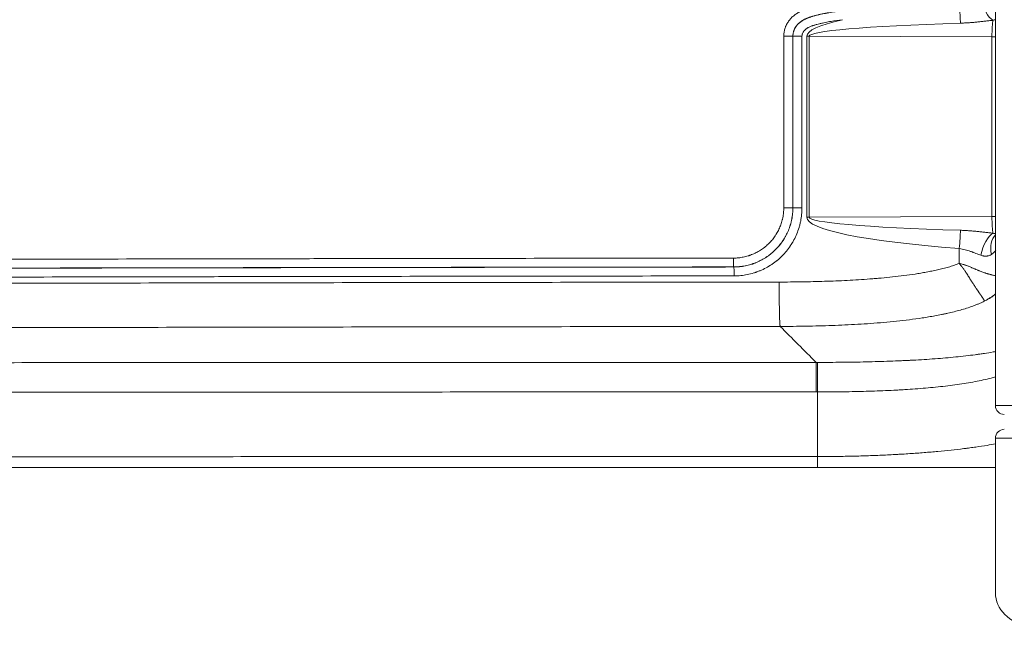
# Model space of a CAD drawing. Header units: millimetres. Extents: x 0 to 594, y 0 to 420.
# Tile 109 of 256: x 234 to 251, y 282 to 293. Entities that reach past the tile are written whole.
import ezdxf

# ---------------------------------------------------------------- set-up
doc = ezdxf.new("R2010")
doc.units = ezdxf.units.MM
doc.layers.add('1', color=7, linetype='Continuous', true_color=0xffffff)
doc.styles.add('Arial', font='txt')
doc.dimstyles.get("Standard").update_dxf_attribs({"dimtxt": 0.18, "dimasz": 0.18, "dimexe": 0.18, "dimexo": 0.0625, "dimgap": 0.09, "dimtad": 0, "dimtih": 1, "dimtoh": 1, "dimdec": 4, "dimzin": 0, "dimdsep": 46, "dimtxsty": 'Standard', "dimcen": 0.09, "dimadec": 0, "dimazin": 0, "dimtfac": 1, "dimtdec": 4, "dimtofl": 0, "dimtmove": 0, "dimatfit": 3, "dimfxl": 0, "dimtolj": 1, "dimtzin": 0, "dimarcsym": 0})

# ---------------------------------------------------------------- blocks, each defined once
blk = doc.blocks.new('_U5')
at = {"layer": '1', "color": 18, "lineweight": 18}
for p, q in [((170.922, 289.963), (170.922, 380.625)), ((338.75, 348.618), (338.75, 380.625)), ((170.922, 378.625), (248.753, 378.625)), ((338.75, 378.625), (260.919, 378.625))]:
    blk.add_line(p, q, dxfattribs=at)
at = {"layer": '1', "color": 18}
for points in [[(170.922, 378.625), (174.422, 379.563), (174.422, 377.687)], [(338.75, 378.625), (335.25, 377.687), (335.25, 379.563)]]:
    blk.add_solid(points, dxfattribs=at)
at = {"layer": '1', "color": 18, "linetype": 'Continuous', "lineweight": 13, "insert": (250.438, 375.989), "char_height": 3.5, "attachment_point": 7, "line_spacing_factor": 1.047437, "style": 'Arial'}
blk.add_mtext('\\fArial|b0|i0;\\W1.0000;3.36', dxfattribs=at)

msp = doc.modelspace()

# ---------------------------------------------------------------- linework, layer by layer
at = {"layer": '1', "color": 155, "linetype": 'Continuous', "lineweight": 18}
for p, q in [((250.499, 286.22), (250.501, 335.239)), ((250.499, 285.67), (250.499, 283.055))]:
    msp.add_line(p, q, dxfattribs=at)
at = {"layer": '1', "color": 155, "linetype": 'Continuous', "lineweight": 13}
for p, q in [((247.077, 292.457), (246.923, 292.457)), ((246.923, 289.562), (246.923, 292.457)), ((247.077, 292.457), (247.077, 289.562)), ((247.077, 292.457), (247.078, 292.457)), ((247.078, 289.561), (247.078, 292.457)), ((247.231, 292.457), (247.078, 292.457)), ((247.231, 292.457), (247.231, 289.561)), ((247.353, 292.457), (247.313, 292.457)), ((247.313, 289.402), (247.313, 292.457)), ((250.44, 292.446), (247.353, 292.457)), ((247.353, 292.457), (247.353, 289.402)), ((250.44, 292.446), (250.499, 292.446)), ((250.44, 289.414), (250.44, 292.446)), ((247.077, 289.562), (246.923, 289.562)), ((247.231, 289.561), (247.078, 289.561)), ((247.353, 289.402), (247.313, 289.402)), ((247.353, 289.402), (250.44, 289.414)), ((250.44, 289.414), (250.499, 289.414)), ((249.888, 288.621), (249.888, 288.872)), ((247.495, 286.451), (247.494, 286.95)), ((247.495, 285.36), (247.495, 286.451)), ((250.499, 286.22), (251.299, 286.22)), ((251.074, 285.67), (250.499, 285.67)), ((247.495, 285.172), (247.495, 285.36))]:
    msp.add_line(p, q, dxfattribs=at)
at = {"layer": '1', "color": 155, "linetype": 'Continuous', "lineweight": 18}
for centre, start, end in [((250.649, 286.22), 179.9979, 270), ((250.649, 285.67), 90, 180)]:
    msp.add_arc(centre, 0.15, start, end, dxfattribs=at)
at = {"layer": '1', "color": 155, "linetype": 'Continuous', "lineweight": 13}
for centre, major_axis, ratio, start_param, end_param in [((250.441, 293.101), (0.093, -0.389), 0.455934, 4.604046, 5.879979), ((249.879, 292.987), (0.031, -0.399), 0.023227, 0.684849, 1.568987), ((254.402, 292.431), (7.089, -0.026), 0.098739, 2.726585, 3.141955), ((254.393, 292.431), (7.041, -0.026), 0.04261, 2.261485, 3.141956), ((250.466, 292.446), (-0.001, -0.3), 0.087166, 3.500965, 4.712677), ((254.402, 289.428), (-7.089, -0.026), 0.098739, 6.282822, 7.163293), ((254.393, 289.428), (-7.041, -0.026), 0.04261, 6.282822, 7.163293), ((250.466, 289.414), (0.001, -0.3), 0.087166, 4.712101, 5.923813), ((249.879, 288.872), (0.031, 0.399), 0.023227, 4.714199, 5.598336), ((250.441, 288.758), (0.093, 0.389), 0.455934, 0.403206, 1.679139), ((250.713, 288.774), (-0.157, 0.368), 0.67148, 0.251379, 1.291598), ((246.078, 288.712), (0, 0.15), 0.023297, 1.570769, 3.106677), ((246.08, 288.411), (0, 0.15), 0.023297, 4.712362, 6.248269), ((251.299, 283.055), (-0.8, 0), 0.75431, 0, 1.285339)]:
    msp.add_ellipse(centre, major_axis=major_axis, ratio=ratio, start_param=start_param, end_param=end_param, dxfattribs=at)
for points, knots in [([(246.923, 292.457), (246.923, 292.462), (246.923, 292.468), (246.924, 292.478), (246.924, 292.484), (246.925, 292.5), (246.928, 292.521), (246.934, 292.552), (246.942, 292.583), (246.948, 292.603), (246.954, 292.618), (246.956, 292.623), (246.959, 292.63), (246.96, 292.633), (246.962, 292.638), (246.968, 292.65), (246.979, 292.671), (246.99, 292.689), (247.001, 292.707), (247.007, 292.715), (247.02, 292.732), (247.027, 292.74), (247.037, 292.752), (247.042, 292.758), (247.048, 292.764), (247.052, 292.768), (247.054, 292.77), (247.063, 292.779), (247.071, 292.787), (247.095, 292.808), (247.111, 292.821), (247.137, 292.839), (247.146, 292.845), (247.16, 292.853), (247.164, 292.856), (247.174, 292.861), (247.178, 292.864), (247.188, 292.869), (247.192, 292.872), (247.202, 292.876), (247.216, 292.884), (247.231, 292.89), (247.26, 292.903), (247.279, 292.911), (247.319, 292.925), (247.339, 292.931), (247.369, 292.941), (247.379, 292.944), (247.4, 292.949), (247.42, 292.955), (247.441, 292.96), (247.461, 292.965), (247.472, 292.967), (247.503, 292.974), (247.523, 292.979), (247.565, 292.987), (247.586, 292.991), (247.627, 292.999), (247.669, 293.006), (247.711, 293.013), (247.753, 293.019), (247.774, 293.023), (247.816, 293.029), (247.837, 293.031), (247.879, 293.037), (247.9, 293.04), (248.005, 293.053), (248.089, 293.062), (248.216, 293.074), (248.258, 293.077), (248.342, 293.085), (248.469, 293.095), (248.596, 293.103), (248.681, 293.109)], [0, 0, 0, 0, 0.007812, 0.007812, 0.015625, 0.015625, 0.03125, 0.046875, 0.0625, 0.078125, 0.078125, 0.085937, 0.085937, 0.089844, 0.089844, 0.09375, 0.109375, 0.125, 0.125, 0.140625, 0.140625, 0.15625, 0.15625, 0.164062, 0.167969, 0.167969, 0.171875, 0.171875, 0.1875, 0.1875, 0.21875, 0.21875, 0.234375, 0.234375, 0.242187, 0.242187, 0.25, 0.25, 0.257812, 0.257812, 0.265625, 0.28125, 0.28125, 0.3125, 0.3125, 0.34375, 0.34375, 0.359375, 0.359375, 0.375, 0.390625, 0.390625, 0.40625, 0.40625, 0.4375, 0.4375, 0.46875, 0.46875, 0.5, 0.53125, 0.53125, 0.5625, 0.5625, 0.59375, 0.59375, 0.625, 0.625, 0.75, 0.75, 0.8125, 0.8125, 0.875, 1, 1, 1, 1]), ([(248.693, 292.959), (248.618, 292.954), (248.505, 292.947), (248.393, 292.938), (248.318, 292.932), (248.28, 292.929), (248.168, 292.918), (248.093, 292.911), (247.999, 292.9), (247.981, 292.898), (247.943, 292.893), (247.925, 292.891), (247.887, 292.886), (247.869, 292.884), (247.831, 292.879), (247.813, 292.876), (247.757, 292.868), (247.701, 292.859), (247.645, 292.849), (247.608, 292.842), (247.59, 292.839), (247.553, 292.831), (247.534, 292.827), (247.498, 292.819), (247.479, 292.814), (247.452, 292.807), (247.443, 292.805), (247.425, 292.8), (247.416, 292.797), (247.389, 292.789), (247.371, 292.783), (247.336, 292.771), (247.318, 292.764), (247.293, 292.752), (247.284, 292.748), (247.271, 292.742), (247.267, 292.74), (247.261, 292.736), (247.259, 292.735), (247.255, 292.733), (247.244, 292.727), (247.234, 292.721), (247.218, 292.711), (247.211, 292.705), (247.196, 292.694), (247.189, 292.688), (247.178, 292.678), (247.173, 292.674), (247.168, 292.669), (247.164, 292.665), (247.163, 292.663), (247.154, 292.655), (247.148, 292.648), (247.139, 292.637), (247.136, 292.633), (247.131, 292.625), (247.128, 292.622), (247.12, 292.61), (247.116, 292.602), (247.109, 292.589), (247.107, 292.585), (247.104, 292.579), (247.103, 292.576), (247.101, 292.572), (247.1, 292.57), (247.095, 292.559), (247.092, 292.55), (247.087, 292.532), (247.084, 292.523), (247.081, 292.504), (247.079, 292.495), (247.078, 292.483), (247.078, 292.481), (247.077, 292.476), (247.077, 292.474), (247.077, 292.467), (247.077, 292.462), (247.077, 292.457)], [0, 0, 0, 0, 0.125, 0.1875, 0.1875, 0.25, 0.25, 0.375, 0.375, 0.40625, 0.40625, 0.4375, 0.4375, 0.46875, 0.46875, 0.5, 0.5, 0.5625, 0.59375, 0.59375, 0.625, 0.625, 0.65625, 0.65625, 0.6875, 0.6875, 0.703125, 0.703125, 0.71875, 0.71875, 0.75, 0.75, 0.78125, 0.78125, 0.796875, 0.796875, 0.804687, 0.804687, 0.808594, 0.808594, 0.8125, 0.828125, 0.828125, 0.84375, 0.84375, 0.859375, 0.859375, 0.867188, 0.871094, 0.871094, 0.875, 0.875, 0.890625, 0.890625, 0.898438, 0.898438, 0.90625, 0.90625, 0.921875, 0.921875, 0.929688, 0.929688, 0.933594, 0.933594, 0.9375, 0.9375, 0.953125, 0.953125, 0.96875, 0.96875, 0.984375, 0.984375, 0.988281, 0.988281, 0.992188, 0.992188, 1, 1, 1, 1]), ([(247.078, 292.457), (247.078, 292.457), (247.078, 292.457), (247.078, 292.458), (247.078, 292.458), (247.078, 292.459), (247.078, 292.461), (247.078, 292.465), (247.078, 292.474), (247.079, 292.481), (247.08, 292.495), (247.083, 292.513), (247.088, 292.531), (247.091, 292.543), (247.092, 292.545), (247.093, 292.55), (247.094, 292.552), (247.096, 292.558), (247.098, 292.563), (247.104, 292.576), (247.108, 292.584), (247.116, 292.601), (247.121, 292.609), (247.129, 292.621), (247.131, 292.624), (247.137, 292.632), (247.141, 292.638), (247.146, 292.643), (247.149, 292.647), (247.15, 292.649), (247.155, 292.654), (247.158, 292.657), (247.168, 292.668), (247.175, 292.674), (247.189, 292.687), (247.196, 292.693), (247.207, 292.701), (247.211, 292.704), (247.219, 292.71), (247.223, 292.712), (247.235, 292.72), (247.243, 292.725), (247.255, 292.732), (247.259, 292.734), (247.267, 292.739), (247.28, 292.745), (247.293, 292.751), (247.318, 292.762), (247.336, 292.769), (247.358, 292.777), (247.362, 292.779), (247.371, 292.782), (247.376, 292.783), (247.389, 292.788), (247.398, 292.79), (247.416, 292.796), (247.425, 292.798), (247.443, 292.804), (247.462, 292.808), (247.48, 292.813), (247.498, 292.818), (247.507, 292.82), (247.535, 292.826), (247.553, 292.83), (247.59, 292.838), (247.609, 292.841), (247.646, 292.848), (247.664, 292.851), (247.72, 292.861), (247.794, 292.873), (247.869, 292.883), (247.925, 292.89), (247.944, 292.892), (247.981, 292.897), (248, 292.899), (248.094, 292.91), (248.168, 292.917), (248.281, 292.927), (248.319, 292.931), (248.394, 292.937), (248.506, 292.946), (248.619, 292.953), (248.694, 292.958)], [0, 0, 0, 0, 0.000244, 0.000244, 0.000488, 0.000977, 0.001953, 0.003906, 0.007813, 0.015625, 0.015625, 0.03125, 0.046875, 0.046875, 0.050781, 0.050781, 0.054688, 0.054688, 0.0625, 0.0625, 0.078125, 0.078125, 0.09375, 0.09375, 0.101563, 0.101563, 0.109375, 0.113281, 0.113281, 0.117188, 0.117188, 0.125, 0.125, 0.140625, 0.140625, 0.15625, 0.15625, 0.164063, 0.164063, 0.171875, 0.171875, 0.1875, 0.1875, 0.195313, 0.195313, 0.203125, 0.21875, 0.21875, 0.25, 0.25, 0.257813, 0.257813, 0.265625, 0.265625, 0.28125, 0.28125, 0.296875, 0.296875, 0.3125, 0.328125, 0.328125, 0.34375, 0.34375, 0.375, 0.375, 0.40625, 0.40625, 0.4375, 0.4375, 0.5, 0.5625, 0.5625, 0.59375, 0.59375, 0.625, 0.625, 0.75, 0.75, 0.8125, 0.8125, 0.875, 1, 1, 1, 1]), ([(247.916, 292.737), (247.851, 292.729), (247.786, 292.719), (247.705, 292.706), (247.689, 292.703), (247.657, 292.697), (247.641, 292.694), (247.608, 292.688), (247.592, 292.684), (247.568, 292.679), (247.56, 292.677), (247.544, 292.674), (247.536, 292.672), (247.513, 292.666), (247.497, 292.662), (247.473, 292.655), (247.465, 292.653), (247.449, 292.648), (247.442, 292.646), (247.43, 292.642), (247.422, 292.64), (247.414, 292.637), (247.403, 292.633), (247.395, 292.63), (247.38, 292.624), (247.372, 292.621), (247.357, 292.614), (247.35, 292.611), (247.339, 292.605), (247.336, 292.603), (247.328, 292.599), (247.321, 292.595), (247.314, 292.591), (247.309, 292.587), (247.308, 292.586), (247.304, 292.584), (247.302, 292.582), (247.294, 292.576), (247.288, 292.571), (247.279, 292.563), (247.276, 292.56), (247.272, 292.555), (247.27, 292.554), (247.267, 292.551), (247.266, 292.549), (247.262, 292.544), (247.26, 292.541), (247.255, 292.534), (247.253, 292.531), (247.247, 292.52), (247.243, 292.513), (247.239, 292.503), (247.239, 292.501), (247.237, 292.498), (247.237, 292.496), (247.235, 292.49), (247.234, 292.486), (247.232, 292.473), (247.231, 292.465), (247.231, 292.457)], [0, 0, 0, 0, 0.25, 0.25, 0.3125, 0.3125, 0.375, 0.375, 0.4375, 0.4375, 0.46875, 0.46875, 0.5, 0.5, 0.5625, 0.5625, 0.59375, 0.59375, 0.625, 0.625, 0.640625, 0.65625, 0.65625, 0.6875, 0.6875, 0.71875, 0.71875, 0.75, 0.75, 0.765625, 0.765625, 0.78125, 0.796875, 0.796875, 0.804687, 0.804687, 0.8125, 0.8125, 0.84375, 0.84375, 0.859375, 0.859375, 0.867187, 0.867187, 0.875, 0.875, 0.890625, 0.890625, 0.90625, 0.90625, 0.9375, 0.9375, 0.945312, 0.945312, 0.953125, 0.953125, 0.96875, 0.96875, 1, 1, 1, 1]), ([(250.457, 292.726), (250.435, 292.724), (250.412, 292.722), (250.367, 292.717), (250.344, 292.714), (250.298, 292.709), (250.275, 292.707), (250.23, 292.702), (250.207, 292.7), (250.173, 292.696), (250.161, 292.695), (250.138, 292.693), (250.127, 292.692), (250.092, 292.689), (250.069, 292.687), (250.023, 292.684), (250, 292.683), (249.955, 292.681), (249.932, 292.68), (249.909, 292.679)], [0, 0, 0, 0, 0.125, 0.125, 0.25, 0.25, 0.375, 0.375, 0.5, 0.5, 0.5625, 0.5625, 0.625, 0.625, 0.75, 0.75, 0.875, 0.875, 1, 1, 1, 1]), ([(250.5, 292.735), (250.499, 292.735), (250.499, 292.735), (250.497, 292.734), (250.495, 292.734), (250.492, 292.734), (250.49, 292.734), (250.485, 292.733), (250.482, 292.733), (250.471, 292.731), (250.464, 292.729), (250.457, 292.726)], [0, 0, 0, 0, 0.041658, 0.041658, 0.161451, 0.161451, 0.281243, 0.281243, 0.520829, 0.520829, 1, 1, 1, 1]), ([(246.075, 288.712), (246.103, 288.712), (246.131, 288.713), (246.186, 288.719), (246.213, 288.723), (246.267, 288.734), (246.294, 288.741), (246.328, 288.751), (246.338, 288.754), (246.347, 288.757), (246.354, 288.76), (246.357, 288.761), (246.374, 288.767), (246.387, 288.772), (246.425, 288.788), (246.45, 288.8), (246.499, 288.826), (246.523, 288.84), (246.557, 288.863), (246.569, 288.871), (246.586, 288.883), (246.591, 288.888), (246.602, 288.896), (246.608, 288.901), (246.635, 288.923), (246.655, 288.942), (246.694, 288.981), (246.713, 289.001), (246.748, 289.044), (246.765, 289.066), (246.784, 289.095), (246.788, 289.101), (246.793, 289.11), (246.795, 289.113), (246.799, 289.119), (246.808, 289.134), (246.817, 289.149), (246.836, 289.186), (246.86, 289.236), (246.878, 289.288), (246.891, 289.328), (246.894, 289.341), (246.899, 289.362), (246.901, 289.368), (246.904, 289.382), (246.906, 289.389), (246.912, 289.423), (246.917, 289.451), (246.922, 289.506), (246.923, 289.534), (246.923, 289.562)], [0, 0, 0, 0, 0.0625, 0.0625, 0.125, 0.125, 0.1875, 0.1875, 0.203125, 0.210938, 0.210938, 0.21875, 0.21875, 0.25, 0.25, 0.3125, 0.3125, 0.375, 0.375, 0.40625, 0.40625, 0.421875, 0.421875, 0.4375, 0.4375, 0.5, 0.5, 0.5625, 0.5625, 0.625, 0.625, 0.640625, 0.640625, 0.648438, 0.648438, 0.65625, 0.6875, 0.6875, 0.75, 0.8125, 0.8125, 0.84375, 0.84375, 0.859375, 0.859375, 0.875, 0.875, 0.9375, 0.9375, 1, 1, 1, 1]), ([(247.077, 289.562), (247.077, 289.529), (247.075, 289.496), (247.069, 289.431), (247.064, 289.399), (247.056, 289.358), (247.054, 289.35), (247.05, 289.334), (247.049, 289.326), (247.043, 289.302), (247.038, 289.287), (247.024, 289.24), (247.002, 289.178), (246.974, 289.12), (246.951, 289.076), (246.943, 289.062), (246.932, 289.044), (246.93, 289.041), (246.926, 289.034), (246.924, 289.03), (246.917, 289.02), (246.913, 289.013), (246.89, 288.979), (246.87, 288.953), (246.829, 288.902), (246.807, 288.878), (246.761, 288.832), (246.737, 288.81), (246.705, 288.784), (246.699, 288.779), (246.686, 288.769), (246.666, 288.754), (246.646, 288.74), (246.605, 288.713), (246.578, 288.696), (246.52, 288.665), (246.491, 288.651), (246.445, 288.632), (246.43, 288.626), (246.411, 288.619), (246.407, 288.618), (246.399, 288.615), (246.387, 288.611), (246.376, 288.608), (246.336, 288.596), (246.305, 288.588), (246.241, 288.575), (246.209, 288.57), (246.144, 288.564), (246.111, 288.562), (246.078, 288.562)], [0, 0, 0, 0, 0.0625, 0.0625, 0.125, 0.125, 0.140625, 0.140625, 0.15625, 0.15625, 0.1875, 0.1875, 0.25, 0.3125, 0.3125, 0.34375, 0.34375, 0.351562, 0.351562, 0.359375, 0.359375, 0.375, 0.375, 0.4375, 0.4375, 0.5, 0.5, 0.5625, 0.5625, 0.578125, 0.578125, 0.59375, 0.625, 0.625, 0.6875, 0.6875, 0.75, 0.75, 0.78125, 0.78125, 0.789062, 0.789062, 0.796875, 0.8125, 0.8125, 0.875, 0.875, 0.9375, 0.9375, 1, 1, 1, 1]), ([(246.08, 288.561), (246.113, 288.561), (246.145, 288.563), (246.21, 288.569), (246.242, 288.574), (246.306, 288.587), (246.338, 288.595), (246.377, 288.606), (246.389, 288.61), (246.4, 288.614), (246.408, 288.617), (246.412, 288.618), (246.431, 288.625), (246.447, 288.631), (246.492, 288.65), (246.522, 288.664), (246.579, 288.695), (246.607, 288.711), (246.647, 288.739), (246.661, 288.748), (246.681, 288.763), (246.687, 288.768), (246.7, 288.778), (246.706, 288.783), (246.738, 288.809), (246.762, 288.831), (246.808, 288.877), (246.83, 288.901), (246.872, 288.952), (246.891, 288.978), (246.914, 289.012), (246.918, 289.019), (246.925, 289.029), (246.927, 289.033), (246.931, 289.04), (246.942, 289.057), (246.952, 289.075), (246.975, 289.118), (247.003, 289.177), (247.025, 289.239), (247.039, 289.285), (247.044, 289.301), (247.05, 289.325), (247.052, 289.333), (247.055, 289.349), (247.057, 289.357), (247.065, 289.398), (247.07, 289.43), (247.076, 289.495), (247.078, 289.528), (247.078, 289.561)], [0, 0, 0, 0, 0.0625, 0.0625, 0.125, 0.125, 0.1875, 0.1875, 0.203125, 0.210937, 0.210937, 0.21875, 0.21875, 0.25, 0.25, 0.3125, 0.3125, 0.375, 0.375, 0.40625, 0.40625, 0.421875, 0.421875, 0.4375, 0.4375, 0.5, 0.5, 0.5625, 0.5625, 0.625, 0.625, 0.640625, 0.640625, 0.648437, 0.648437, 0.65625, 0.6875, 0.6875, 0.75, 0.8125, 0.8125, 0.84375, 0.84375, 0.859375, 0.859375, 0.875, 0.875, 0.9375, 0.9375, 1, 1, 1, 1]), ([(247.231, 289.561), (247.231, 289.523), (247.229, 289.486), (247.222, 289.41), (247.216, 289.373), (247.207, 289.327), (247.205, 289.317), (247.201, 289.299), (247.199, 289.29), (247.192, 289.262), (247.187, 289.244), (247.17, 289.19), (247.145, 289.12), (247.113, 289.052), (247.087, 289.002), (247.077, 288.986), (247.065, 288.966), (247.063, 288.962), (247.058, 288.954), (247.055, 288.95), (247.048, 288.938), (247.042, 288.93), (247.016, 288.89), (246.994, 288.86), (246.946, 288.802), (246.921, 288.775), (246.868, 288.722), (246.841, 288.696), (246.808, 288.669), (246.804, 288.666), (246.797, 288.66), (246.785, 288.652), (246.774, 288.643), (246.751, 288.626), (246.736, 288.615), (246.689, 288.584), (246.657, 288.565), (246.591, 288.529), (246.557, 288.513), (246.505, 288.492), (246.488, 288.485), (246.465, 288.477), (246.461, 288.475), (246.452, 288.472), (246.439, 288.468), (246.425, 288.463), (246.38, 288.45), (246.344, 288.441), (246.27, 288.426), (246.233, 288.42), (246.159, 288.413), (246.121, 288.411), (246.083, 288.411)], [0, 0, 0, 0, 0.0625, 0.0625, 0.125, 0.125, 0.140625, 0.140625, 0.15625, 0.15625, 0.1875, 0.1875, 0.25, 0.3125, 0.3125, 0.34375, 0.34375, 0.351562, 0.351562, 0.359375, 0.359375, 0.375, 0.375, 0.4375, 0.4375, 0.5, 0.5, 0.5625, 0.5625, 0.570312, 0.570312, 0.578125, 0.59375, 0.59375, 0.625, 0.625, 0.6875, 0.6875, 0.75, 0.75, 0.78125, 0.78125, 0.789062, 0.789062, 0.796875, 0.8125, 0.8125, 0.875, 0.875, 0.9375, 0.9375, 1, 1, 1, 1]), ([(249.909, 289.181), (249.932, 289.18), (249.955, 289.179), (250, 289.176), (250.023, 289.175), (250.069, 289.172), (250.092, 289.17), (250.138, 289.166), (250.161, 289.164), (250.195, 289.161), (250.207, 289.16), (250.23, 289.158), (250.241, 289.156), (250.275, 289.153), (250.298, 289.15), (250.344, 289.145), (250.366, 289.143), (250.412, 289.138), (250.435, 289.135), (250.457, 289.133)], [0, 0, 0, 0, 0.125, 0.125, 0.25, 0.25, 0.375, 0.375, 0.5, 0.5, 0.5625, 0.5625, 0.625, 0.625, 0.75, 0.75, 0.875, 0.875, 1, 1, 1, 1]), ([(250.457, 289.133), (250.464, 289.13), (250.471, 289.128), (250.485, 289.126), (250.492, 289.125), (250.499, 289.125), (250.499, 289.125), (250.499, 289.125)], [0, 0, 0, 0, 0.483603, 0.483603, 0.967206, 0.967206, 1, 1, 1, 1]), ([(246.078, 288.562), (244.58, 288.56), (242.333, 288.557), (239.71, 288.553), (238.587, 288.551), (237.838, 288.55), (237.463, 288.549), (235.59, 288.546), (233.343, 288.541), (231.095, 288.538), (229.597, 288.535), (228.848, 288.534), (226.6, 288.531), (224.353, 288.528), (221.73, 288.526), (220.607, 288.525), (219.857, 288.525), (219.483, 288.525), (217.61, 288.524), (216.112, 288.524), (213.864, 288.525), (212.74, 288.526), (211.617, 288.527), (210.867, 288.528), (210.493, 288.529), (207.122, 288.535), (204.125, 288.547), (200.379, 288.569), (199.63, 288.574), (198.132, 288.584), (196.633, 288.596), (195.135, 288.609), (193.637, 288.624), (192.888, 288.631), (189.142, 288.672), (184.648, 288.732), (179.404, 288.827), (176.783, 288.881), (175.472, 288.91), (174.91, 288.922), (174.536, 288.931), (174.349, 288.935), (174.161, 288.939)], [0, 0, 0, 0, 0.0625, 0.09375, 0.109375, 0.109375, 0.125, 0.125, 0.1875, 0.21875, 0.21875, 0.25, 0.25, 0.3125, 0.34375, 0.359375, 0.359375, 0.375, 0.375, 0.4375, 0.4375, 0.46875, 0.484375, 0.484375, 0.5, 0.5, 0.625, 0.625, 0.65625, 0.65625, 0.6875, 0.71875, 0.71875, 0.75, 0.75, 0.875, 0.9375, 0.96875, 0.984375, 0.992188, 0.992188, 1, 1, 1, 1]), ([(174.161, 288.938), (174.208, 288.937), (174.255, 288.936), (174.349, 288.934), (174.489, 288.931), (174.817, 288.923), (175.472, 288.908), (176.783, 288.88), (179.405, 288.826), (184.648, 288.731), (189.142, 288.671), (192.888, 288.63), (193.637, 288.622), (195.135, 288.608), (196.634, 288.595), (198.132, 288.583), (199.63, 288.572), (200.38, 288.568), (204.125, 288.545), (207.122, 288.534), (210.493, 288.528), (210.868, 288.527), (211.617, 288.526), (212.741, 288.525), (213.865, 288.524), (216.112, 288.523), (217.611, 288.523), (219.484, 288.524), (219.858, 288.524), (220.607, 288.524), (221.731, 288.525), (224.353, 288.527), (226.601, 288.53), (228.848, 288.533), (229.598, 288.534), (231.096, 288.536), (233.344, 288.54), (235.591, 288.544), (237.464, 288.548), (237.839, 288.548), (238.588, 288.55), (239.712, 288.552), (242.334, 288.556), (244.581, 288.559), (246.08, 288.561)], [0, 0, 0, 0, 0.001953, 0.001953, 0.003906, 0.007812, 0.015625, 0.03125, 0.0625, 0.125, 0.25, 0.25, 0.28125, 0.28125, 0.3125, 0.34375, 0.34375, 0.375, 0.375, 0.5, 0.5, 0.515625, 0.515625, 0.53125, 0.5625, 0.5625, 0.625, 0.625, 0.640625, 0.640625, 0.65625, 0.6875, 0.75, 0.75, 0.78125, 0.78125, 0.8125, 0.875, 0.875, 0.890625, 0.890625, 0.90625, 0.9375, 1, 1, 1, 1]), ([(174.162, 289.089), (180.153, 288.951), (186.145, 288.854), (192.887, 288.781), (193.636, 288.773), (195.134, 288.759), (196.632, 288.746), (198.131, 288.734), (199.629, 288.724), (200.378, 288.719), (204.124, 288.696), (207.12, 288.685), (210.491, 288.679), (210.866, 288.678), (211.615, 288.677), (212.739, 288.676), (213.862, 288.675), (216.11, 288.674), (217.608, 288.674), (219.481, 288.675), (219.855, 288.675), (220.604, 288.675), (221.728, 288.676), (224.35, 288.678), (226.597, 288.681), (228.845, 288.684), (229.594, 288.685), (231.092, 288.687), (233.34, 288.691), (235.587, 288.696), (237.46, 288.699), (237.834, 288.7), (238.584, 288.701), (239.707, 288.703), (242.329, 288.707), (244.577, 288.71), (246.075, 288.712)], [0, 0, 0, 0, 0.25, 0.25, 0.28125, 0.28125, 0.3125, 0.34375, 0.34375, 0.375, 0.375, 0.5, 0.5, 0.515625, 0.515625, 0.53125, 0.5625, 0.5625, 0.625, 0.625, 0.640625, 0.640625, 0.65625, 0.6875, 0.75, 0.75, 0.78125, 0.78125, 0.8125, 0.875, 0.875, 0.890625, 0.890625, 0.90625, 0.9375, 1, 1, 1, 1]), ([(246.083, 288.411), (244.585, 288.409), (242.337, 288.406), (239.715, 288.402), (238.591, 288.4), (237.842, 288.399), (237.467, 288.398), (235.594, 288.394), (233.346, 288.39), (231.099, 288.386), (229.6, 288.384), (228.851, 288.383), (226.603, 288.38), (224.356, 288.377), (221.734, 288.375), (220.61, 288.374), (219.86, 288.374), (219.486, 288.374), (217.613, 288.373), (216.114, 288.373), (213.867, 288.374), (212.743, 288.375), (211.619, 288.376), (210.87, 288.377), (210.495, 288.378), (207.124, 288.384), (204.127, 288.395), (200.381, 288.418), (199.632, 288.423), (198.133, 288.433), (196.635, 288.445), (195.136, 288.458), (193.638, 288.472), (192.889, 288.48), (186.146, 288.553), (180.154, 288.65), (174.161, 288.788)], [0, 0, 0, 0, 0.0625, 0.09375, 0.109375, 0.109375, 0.125, 0.125, 0.1875, 0.21875, 0.21875, 0.25, 0.25, 0.3125, 0.34375, 0.359375, 0.359375, 0.375, 0.375, 0.4375, 0.4375, 0.46875, 0.484375, 0.484375, 0.5, 0.5, 0.625, 0.625, 0.65625, 0.65625, 0.6875, 0.71875, 0.71875, 0.75, 0.75, 1, 1, 1, 1]), ([(250.255, 288.758), (250.241, 288.764), (250.227, 288.769), (250.198, 288.78), (250.184, 288.786), (250.154, 288.797), (250.139, 288.803), (250.121, 288.81), (250.117, 288.811), (250.109, 288.814), (250.098, 288.818), (250.087, 288.822), (250.064, 288.83), (250.048, 288.835), (250.017, 288.845), (250.001, 288.849), (249.97, 288.857), (249.954, 288.861), (249.921, 288.867), (249.905, 288.87), (249.888, 288.872)], [0, 0, 0, 0, 0.125, 0.125, 0.25, 0.25, 0.375, 0.375, 0.40625, 0.40625, 0.4375, 0.5, 0.5, 0.625, 0.625, 0.75, 0.75, 0.875, 0.875, 1, 1, 1, 1]), ([(250.432, 288.774), (250.426, 288.77), (250.419, 288.767), (250.407, 288.76), (250.4, 288.757), (250.386, 288.752), (250.379, 288.75), (250.37, 288.748), (250.368, 288.748), (250.364, 288.747), (250.363, 288.747), (250.357, 288.746), (250.353, 288.745), (250.342, 288.744), (250.327, 288.744), (250.311, 288.745), (250.299, 288.747), (250.295, 288.747), (250.289, 288.749), (250.287, 288.749), (250.283, 288.75), (250.273, 288.752), (250.263, 288.756), (250.255, 288.758)], [0, 0, 0, 0, 0.125, 0.125, 0.25, 0.25, 0.375, 0.375, 0.40625, 0.40625, 0.4375, 0.4375, 0.5, 0.5, 0.625, 0.75, 0.75, 0.8125, 0.8125, 0.84375, 0.84375, 0.875, 1, 1, 1, 1]), ([(250.508, 288.84), (250.501, 288.832), (250.493, 288.824), (250.477, 288.809), (250.469, 288.802), (250.451, 288.787), (250.442, 288.781), (250.432, 288.774)], [0, 0, 0, 0, 0.326713, 0.326713, 0.663356, 0.663356, 1, 1, 1, 1]), ([(174.156, 288.683), (174.913, 288.666), (175.67, 288.649), (177.184, 288.617), (177.941, 288.601), (180.212, 288.556), (181.726, 288.529), (186.269, 288.454), (189.297, 288.414), (195.354, 288.348), (198.383, 288.324), (202.926, 288.297), (204.441, 288.29), (206.712, 288.282), (207.47, 288.28), (208.984, 288.276), (209.741, 288.274), (211.256, 288.272), (212.013, 288.271), (213.149, 288.27), (213.527, 288.269), (214.285, 288.269), (214.663, 288.269), (216.556, 288.268), (218.071, 288.268), (221.1, 288.269), (222.614, 288.27), (225.643, 288.273), (227.157, 288.275), (230.186, 288.28), (231.701, 288.282), (234.729, 288.288), (236.244, 288.291), (239.273, 288.296), (240.787, 288.299), (243.059, 288.302), (243.816, 288.303), (245.331, 288.305), (246.088, 288.306), (246.845, 288.306)], [0, 0, 0, 0, 0.03125, 0.03125, 0.0625, 0.0625, 0.125, 0.125, 0.25, 0.25, 0.375, 0.375, 0.4375, 0.4375, 0.46875, 0.46875, 0.5, 0.5, 0.53125, 0.53125, 0.546875, 0.546875, 0.5625, 0.5625, 0.625, 0.625, 0.6875, 0.6875, 0.75, 0.75, 0.8125, 0.8125, 0.875, 0.875, 0.9375, 0.9375, 0.96875, 0.96875, 1, 1, 1, 1]), ([(246.845, 288.307), (246.973, 288.307), (247.101, 288.308), (247.357, 288.312), (247.485, 288.315), (247.676, 288.321), (247.74, 288.323), (247.868, 288.328), (247.932, 288.331), (248.06, 288.338), (248.124, 288.341), (248.251, 288.349), (248.315, 288.354), (248.411, 288.361), (248.443, 288.364), (248.507, 288.369), (248.539, 288.372), (248.634, 288.38), (248.698, 288.387), (248.825, 288.4), (248.889, 288.408), (249.016, 288.424), (249.079, 288.433), (249.174, 288.447), (249.205, 288.452), (249.268, 288.463), (249.3, 288.468), (249.363, 288.48), (249.394, 288.486), (249.441, 288.496), (249.457, 288.499), (249.488, 288.506), (249.504, 288.509), (249.551, 288.52), (249.582, 288.527), (249.644, 288.543), (249.675, 288.551), (249.721, 288.564), (249.737, 288.569), (249.767, 288.578), (249.782, 288.583), (249.813, 288.593), (249.828, 288.599), (249.858, 288.609), (249.873, 288.615), (249.888, 288.621)], [0, 0, 0, 0, 0.125, 0.125, 0.25, 0.25, 0.3125, 0.3125, 0.375, 0.375, 0.4375, 0.4375, 0.5, 0.5, 0.53125, 0.53125, 0.5625, 0.5625, 0.625, 0.625, 0.6875, 0.6875, 0.75, 0.75, 0.78125, 0.78125, 0.8125, 0.8125, 0.84375, 0.84375, 0.859375, 0.859375, 0.875, 0.875, 0.90625, 0.90625, 0.9375, 0.9375, 0.953125, 0.953125, 0.96875, 0.96875, 0.984375, 0.984375, 1, 1, 1, 1]), ([(250.502, 288.412), (250.5, 288.412), (250.498, 288.413), (250.488, 288.415), (250.48, 288.417), (250.464, 288.421), (250.456, 288.423), (250.443, 288.426), (250.439, 288.428), (250.43, 288.43), (250.426, 288.431), (250.417, 288.433), (250.413, 288.435), (250.404, 288.437), (250.399, 288.438), (250.393, 288.44), (250.39, 288.441), (250.386, 288.442), (250.383, 288.443), (250.376, 288.445), (250.372, 288.446), (250.362, 288.449), (250.358, 288.45), (250.348, 288.453), (250.344, 288.455), (250.338, 288.456), (250.338, 288.456), (250.337, 288.457), (250.336, 288.457), (250.332, 288.458), (250.329, 288.459), (250.321, 288.462), (250.316, 288.463), (250.303, 288.468), (250.294, 288.471), (250.266, 288.481), (250.248, 288.487), (250.226, 288.496), (250.221, 288.498), (250.212, 288.501), (250.198, 288.507), (250.184, 288.512), (250.171, 288.518), (250.166, 288.52), (250.157, 288.524), (250.153, 288.526), (250.139, 288.532), (250.13, 288.536), (250.117, 288.542), (250.112, 288.544), (250.104, 288.548), (250.099, 288.55), (250.087, 288.555), (250.078, 288.559), (250.061, 288.567), (250.052, 288.571), (250.041, 288.576), (250.038, 288.577), (250.029, 288.58), (250.022, 288.583), (250.01, 288.587), (250.005, 288.589), (249.999, 288.591), (249.998, 288.591), (249.995, 288.592), (249.994, 288.593), (249.99, 288.594), (249.987, 288.594), (249.983, 288.595), (249.982, 288.596), (249.979, 288.596), (249.978, 288.597), (249.968, 288.599), (249.96, 288.602), (249.942, 288.607), (249.931, 288.609), (249.915, 288.614), (249.909, 288.615), (249.899, 288.618), (249.893, 288.62), (249.888, 288.621)], [0, 0, 0, 0, 0.011624, 0.011624, 0.058616, 0.058616, 0.105608, 0.105608, 0.129103, 0.129103, 0.152599, 0.152599, 0.176095, 0.176095, 0.199591, 0.199591, 0.211339, 0.211339, 0.223086, 0.223086, 0.246582, 0.246582, 0.270078, 0.270078, 0.293574, 0.293574, 0.296419, 0.296419, 0.299265, 0.299265, 0.316338, 0.316338, 0.339101, 0.339101, 0.384629, 0.384629, 0.475684, 0.475684, 0.498448, 0.498448, 0.521212, 0.566739, 0.566739, 0.589503, 0.589503, 0.612267, 0.612267, 0.657794, 0.657794, 0.679182, 0.679182, 0.70057, 0.70057, 0.743346, 0.743346, 0.786121, 0.786121, 0.796815, 0.796815, 0.828897, 0.828897, 0.850285, 0.850285, 0.855632, 0.855632, 0.860979, 0.860979, 0.871673, 0.871673, 0.87702, 0.87702, 0.882367, 0.882367, 0.914449, 0.914449, 0.957224, 0.957224, 0.978612, 0.978612, 1, 1, 1, 1]), ([(249.888, 288.621), (249.891, 288.617), (249.895, 288.612), (249.901, 288.604), (249.905, 288.599), (249.915, 288.586), (249.922, 288.577), (249.934, 288.562), (249.939, 288.556), (249.945, 288.548), (249.946, 288.547), (249.948, 288.545), (249.949, 288.544), (249.951, 288.54), (249.953, 288.538), (249.956, 288.535), (249.957, 288.534), (249.958, 288.532), (249.959, 288.531), (249.964, 288.525), (249.967, 288.52), (249.976, 288.508), (249.981, 288.501), (249.987, 288.491), (249.989, 288.488), (249.997, 288.475), (250.004, 288.465), (250.017, 288.444), (250.024, 288.433), (250.033, 288.418), (250.036, 288.413), (250.043, 288.403), (250.046, 288.398), (250.056, 288.382), (250.062, 288.371), (250.072, 288.356), (250.075, 288.351), (250.082, 288.34), (250.085, 288.335), (250.095, 288.32), (250.104, 288.305), (250.114, 288.291), (250.12, 288.282), (250.123, 288.277), (250.138, 288.254), (250.149, 288.237), (250.166, 288.212), (250.171, 288.204), (250.179, 288.192), (250.182, 288.188), (250.186, 288.182), (250.188, 288.179), (250.19, 288.176), (250.191, 288.175), (250.191, 288.174), (250.192, 288.174), (250.195, 288.169), (250.197, 288.166), (250.202, 288.158), (250.205, 288.155), (250.21, 288.147), (250.212, 288.144), (250.216, 288.139), (250.217, 288.137), (250.219, 288.134), (250.22, 288.132), (250.224, 288.127), (250.226, 288.124), (250.23, 288.117), (250.232, 288.114), (250.237, 288.108), (250.239, 288.105), (250.243, 288.099), (250.244, 288.097), (250.25, 288.088), (250.254, 288.083), (250.261, 288.073), (250.264, 288.068), (250.27, 288.059), (250.273, 288.054), (250.277, 288.048), (250.279, 288.046), (250.281, 288.043), (250.281, 288.042), (250.282, 288.04), (250.283, 288.039), (250.283, 288.038), (250.284, 288.038), (250.284, 288.037), (250.285, 288.036), (250.286, 288.034), (250.287, 288.033), (250.289, 288.031), (250.29, 288.029), (250.293, 288.024), (250.295, 288.021), (250.298, 288.016), (250.299, 288.015), (250.301, 288.012), (250.302, 288.011), (250.304, 288.007), (250.306, 288.005), (250.308, 288.001), (250.31, 287.999), (250.312, 287.996), (250.313, 287.994), (250.316, 287.99), (250.317, 287.989), (250.319, 287.988)], [0, 0, 0, 0, 0.014625, 0.014625, 0.029249, 0.029249, 0.058498, 0.058498, 0.080435, 0.080435, 0.084092, 0.084092, 0.087748, 0.087748, 0.09506, 0.09506, 0.098716, 0.098716, 0.102372, 0.102372, 0.116997, 0.116997, 0.138934, 0.138934, 0.146246, 0.146246, 0.175495, 0.175495, 0.204745, 0.204745, 0.219369, 0.219369, 0.233994, 0.233994, 0.265125, 0.265125, 0.28069, 0.28069, 0.296256, 0.296256, 0.327387, 0.342952, 0.342952, 0.358517, 0.358517, 0.420779, 0.420779, 0.45191, 0.45191, 0.467476, 0.467476, 0.47915, 0.47915, 0.481095, 0.481095, 0.483041, 0.483041, 0.499107, 0.499107, 0.515173, 0.515173, 0.531239, 0.531239, 0.539272, 0.539272, 0.547305, 0.547305, 0.563371, 0.563371, 0.579437, 0.579437, 0.595503, 0.595503, 0.611569, 0.611569, 0.643701, 0.643701, 0.675833, 0.675833, 0.707965, 0.707965, 0.724031, 0.724031, 0.732064, 0.732064, 0.738088, 0.738088, 0.740097, 0.740097, 0.748219, 0.748219, 0.756341, 0.756341, 0.772585, 0.772585, 0.805072, 0.805072, 0.821316, 0.821316, 0.83756, 0.83756, 0.870048, 0.870048, 0.902536, 0.902536, 0.935024, 0.935024, 1, 1, 1, 1]), ([(246.08, 288.561), (246.079, 288.561), (246.079, 288.561), (246.079, 288.562), (246.079, 288.562), (246.078, 288.562)], [0, 0, 0, 0, 0.427037, 0.427037, 1, 1, 1, 1]), ([(246.845, 288.307), (246.845, 288.283), (246.845, 288.259), (246.845, 288.212), (246.845, 288.188), (246.846, 288.142), (246.846, 288.119), (246.846, 288.073), (246.846, 288.051), (246.847, 288.007), (246.847, 287.985), (246.848, 287.943), (246.848, 287.922), (246.849, 287.882), (246.849, 287.863), (246.85, 287.826), (246.85, 287.808), (246.851, 287.773), (246.851, 287.757), (246.852, 287.726), (246.853, 287.711), (246.853, 287.683), (246.854, 287.67), (246.855, 287.646), (246.855, 287.635), (246.856, 287.616), (246.857, 287.607), (246.858, 287.591), (246.859, 287.584), (246.86, 287.573), (246.86, 287.568), (246.861, 287.561), (246.862, 287.559), (246.862, 287.558)], [0, 0, 0, 0, 0.0625, 0.0625, 0.125, 0.125, 0.1875, 0.1875, 0.25, 0.25, 0.3125, 0.3125, 0.375, 0.375, 0.4375, 0.4375, 0.5, 0.5, 0.5625, 0.5625, 0.625, 0.625, 0.6875, 0.6875, 0.75, 0.75, 0.8125, 0.8125, 0.875, 0.875, 0.9375, 0.9375, 1, 1, 1, 1]), ([(250.319, 287.988), (250.319, 287.988), (250.32, 287.988), (250.33, 287.993), (250.349, 288.004), (250.388, 288.026), (250.417, 288.044), (250.454, 288.069), (250.473, 288.083), (250.495, 288.101), (250.499, 288.104), (250.504, 288.108)], [0, 0, 0, 0, 0.00959, 0.00959, 0.153439, 0.306878, 0.613756, 0.613756, 0.920634, 0.920634, 1, 1, 1, 1]), ([(246.862, 287.558), (246.105, 287.557), (245.348, 287.556), (243.833, 287.554), (243.075, 287.553), (240.803, 287.55), (239.288, 287.547), (236.259, 287.542), (234.744, 287.539), (231.714, 287.533), (230.199, 287.531), (227.17, 287.526), (225.655, 287.524), (222.625, 287.521), (221.11, 287.52), (218.081, 287.519), (216.566, 287.519), (214.672, 287.52), (214.294, 287.52), (213.536, 287.52), (213.158, 287.521), (212.022, 287.522), (211.264, 287.523), (209.749, 287.525), (208.992, 287.527), (207.477, 287.531), (206.72, 287.533), (204.447, 287.541), (202.933, 287.549), (198.388, 287.575), (195.359, 287.6), (189.3, 287.665), (186.271, 287.705), (181.727, 287.78), (180.213, 287.808), (177.941, 287.852), (177.184, 287.868), (175.669, 287.9), (174.912, 287.917), (174.155, 287.934)], [0, 0, 0, 0, 0.03125, 0.03125, 0.0625, 0.0625, 0.125, 0.125, 0.1875, 0.1875, 0.25, 0.25, 0.3125, 0.3125, 0.375, 0.375, 0.4375, 0.4375, 0.453125, 0.453125, 0.46875, 0.46875, 0.5, 0.5, 0.53125, 0.53125, 0.5625, 0.5625, 0.625, 0.625, 0.75, 0.75, 0.875, 0.875, 0.9375, 0.9375, 0.96875, 0.96875, 1, 1, 1, 1]), ([(250.319, 287.988), (250.302, 287.979), (250.286, 287.971), (250.252, 287.956), (250.235, 287.948), (250.202, 287.934), (250.185, 287.927), (250.151, 287.914), (250.133, 287.907), (250.082, 287.888), (250.047, 287.877), (249.978, 287.854), (249.943, 287.844), (249.872, 287.824), (249.837, 287.815), (249.766, 287.797), (249.73, 287.789), (249.685, 287.779), (249.676, 287.777), (249.658, 287.773), (249.649, 287.771), (249.622, 287.765), (249.604, 287.761), (249.55, 287.75), (249.514, 287.744), (249.442, 287.73), (249.406, 287.724), (249.334, 287.712), (249.298, 287.706), (249.19, 287.69), (249.117, 287.68), (248.973, 287.662), (248.9, 287.653), (248.755, 287.638), (248.683, 287.631), (248.538, 287.618), (248.465, 287.613), (248.32, 287.602), (248.247, 287.598), (248.102, 287.589), (248.029, 287.585), (247.883, 287.579), (247.811, 287.576), (247.665, 287.57), (247.592, 287.568), (247.446, 287.564), (247.373, 287.563), (247.154, 287.559), (247.008, 287.558), (246.862, 287.558)], [0, 0, 0, 0, 0.015625, 0.015625, 0.03125, 0.03125, 0.046875, 0.046875, 0.0625, 0.0625, 0.09375, 0.09375, 0.125, 0.125, 0.15625, 0.15625, 0.1875, 0.1875, 0.195312, 0.195312, 0.203125, 0.203125, 0.21875, 0.21875, 0.25, 0.25, 0.28125, 0.28125, 0.3125, 0.3125, 0.375, 0.375, 0.4375, 0.4375, 0.5, 0.5, 0.5625, 0.5625, 0.625, 0.625, 0.6875, 0.6875, 0.75, 0.75, 0.8125, 0.8125, 0.875, 0.875, 1, 1, 1, 1]), ([(250.32, 287.987), (250.32, 287.987), (250.319, 287.987), (250.319, 287.987), (250.319, 287.988)], [0, 0, 0, 0, 0.482498, 1, 1, 1, 1]), ([(247.494, 286.95), (247.512, 286.95), (247.529, 286.95), (247.555, 286.95), (247.564, 286.95), (247.581, 286.95), (247.625, 286.95), (247.668, 286.95), (247.771, 286.951), (247.909, 286.952), (248.113, 286.955), (248.315, 286.958), (248.449, 286.962), (248.582, 286.966), (248.648, 286.968), (248.78, 286.973), (248.846, 286.975), (248.943, 286.98), (248.976, 286.981), (249.016, 286.983), (249.025, 286.983), (249.041, 286.984), (249.065, 286.985), (249.089, 286.987), (249.169, 286.991), (249.295, 286.998), (249.418, 287.007), (249.539, 287.016), (249.598, 287.02), (249.715, 287.031), (249.773, 287.036), (249.886, 287.047), (249.942, 287.053), (250.052, 287.066), (250.106, 287.073), (250.172, 287.081), (250.191, 287.084), (250.211, 287.087), (250.224, 287.089), (250.231, 287.09), (250.263, 287.094), (250.288, 287.098), (250.364, 287.11), (250.412, 287.117), (250.475, 287.129), (250.491, 287.131), (250.506, 287.134)], [0, 0, 0, 0, 0.015306, 0.015306, 0.022959, 0.022959, 0.030612, 0.061224, 0.061224, 0.122448, 0.183672, 0.244895, 0.306119, 0.306119, 0.367343, 0.367343, 0.428567, 0.428567, 0.459179, 0.459179, 0.466832, 0.466832, 0.474485, 0.489791, 0.489791, 0.551015, 0.612239, 0.612239, 0.673463, 0.673463, 0.734686, 0.734686, 0.79591, 0.79591, 0.857134, 0.857134, 0.87244, 0.880093, 0.880093, 0.887746, 0.887746, 0.918358, 0.918358, 0.979582, 0.979582, 1, 1, 1, 1]), ([(213.792, 286.953), (214.142, 286.952), (214.493, 286.952), (215.195, 286.951), (216.247, 286.949), (217.3, 286.948), (219.405, 286.945), (220.808, 286.944), (223.614, 286.943), (225.719, 286.942), (227.824, 286.943), (229.228, 286.943), (229.929, 286.943), (232.034, 286.944), (233.437, 286.945), (236.244, 286.947), (237.647, 286.948), (240.454, 286.949), (241.857, 286.95), (243.962, 286.95), (244.663, 286.95), (246.067, 286.95), (246.768, 286.95), (247.47, 286.95)], [0, 0, 0, 0, 0.03125, 0.03125, 0.0625, 0.125, 0.125, 0.25, 0.25, 0.375, 0.4375, 0.4375, 0.5, 0.5, 0.625, 0.625, 0.75, 0.75, 0.875, 0.875, 0.9375, 0.9375, 1, 1, 1, 1]), ([(247.47, 286.45), (247.47, 286.466), (247.47, 286.482), (247.47, 286.513), (247.47, 286.529), (247.47, 286.56), (247.47, 286.591), (247.47, 286.636), (247.47, 286.679), (247.47, 286.72), (247.47, 286.759), (247.47, 286.795), (247.47, 286.828), (247.47, 286.857), (247.47, 286.883), (247.47, 286.905), (247.47, 286.923), (247.47, 286.937), (247.47, 286.943), (247.47, 286.947), (247.47, 286.949), (247.47, 286.95)], [0, 0, 0, 0, 0.0625, 0.0625, 0.125, 0.125, 0.1875, 0.25, 0.3125, 0.375, 0.4375, 0.5, 0.5625, 0.625, 0.6875, 0.75, 0.8125, 0.875, 0.9375, 0.9375, 1, 1, 1, 1]), ([(247.47, 286.95), (247.47, 286.95), (247.47, 286.95), (247.478, 286.95), (247.486, 286.95), (247.494, 286.95)], [0, 0, 0, 0, 0.000068, 0.000068, 1, 1, 1, 1]), ([(250.501, 286.704), (250.477, 286.697), (250.41, 286.68), (250.34, 286.663), (250.249, 286.643), (250.202, 286.634), (250.106, 286.616), (250.056, 286.607), (249.956, 286.591), (249.904, 286.583), (249.8, 286.568), (249.747, 286.561), (249.64, 286.548), (249.585, 286.542), (249.475, 286.53), (249.418, 286.525), (249.305, 286.515), (249.247, 286.51), (249.13, 286.501), (249.071, 286.497), (248.981, 286.491), (248.943, 286.489), (248.905, 286.487), (248.89, 286.486), (248.882, 286.485), (248.859, 286.484), (248.844, 286.483), (248.767, 286.479), (248.705, 286.476), (248.581, 286.471), (248.519, 286.468), (248.393, 286.464), (248.268, 286.46), (248.077, 286.456), (247.949, 286.454), (247.82, 286.452), (247.756, 286.452), (247.658, 286.451), (247.617, 286.451), (247.577, 286.451), (247.56, 286.451), (247.552, 286.451), (247.528, 286.451), (247.511, 286.451), (247.495, 286.451)], [0, 0, 0, 0, 0.032827, 0.08972, 0.08972, 0.146612, 0.146612, 0.203505, 0.203505, 0.260397, 0.260397, 0.31729, 0.31729, 0.374182, 0.374182, 0.431075, 0.431075, 0.487967, 0.487967, 0.54486, 0.54486, 0.573306, 0.580418, 0.580418, 0.587529, 0.587529, 0.601752, 0.601752, 0.658645, 0.658645, 0.715537, 0.715537, 0.77243, 0.829322, 0.886215, 0.886215, 0.943107, 0.943107, 0.971554, 0.978665, 0.978665, 0.985777, 0.985777, 1, 1, 1, 1]), ([(247.47, 286.45), (246.768, 286.451), (246.067, 286.451), (244.663, 286.451), (243.962, 286.451), (241.857, 286.45), (240.453, 286.45), (237.647, 286.448), (236.243, 286.447), (233.437, 286.446), (232.034, 286.445), (229.929, 286.444), (229.227, 286.444), (227.824, 286.443), (225.719, 286.443), (223.614, 286.444), (220.807, 286.445), (219.404, 286.446), (217.299, 286.448), (216.246, 286.45), (215.194, 286.451), (214.492, 286.452), (214.142, 286.453), (213.791, 286.454)], [0, 0, 0, 0, 0.0625, 0.0625, 0.125, 0.125, 0.25, 0.25, 0.375, 0.375, 0.5, 0.5, 0.5625, 0.5625, 0.625, 0.75, 0.75, 0.875, 0.875, 0.9375, 0.96875, 0.96875, 1, 1, 1, 1]), ([(247.495, 285.36), (247.585, 285.36), (247.674, 285.36), (247.851, 285.362), (247.939, 285.363), (248.115, 285.367), (248.202, 285.369), (248.375, 285.375), (248.461, 285.378), (248.633, 285.385), (248.718, 285.389), (248.808, 285.394), (248.813, 285.394), (248.824, 285.395), (248.84, 285.396), (248.876, 285.398), (248.95, 285.402), (249.011, 285.406), (249.134, 285.414), (249.214, 285.42), (249.372, 285.433), (249.45, 285.439), (249.602, 285.453), (249.676, 285.461), (249.822, 285.476), (249.894, 285.485), (249.973, 285.495), (249.982, 285.496), (249.999, 285.498), (250.025, 285.501), (250.085, 285.509), (250.135, 285.516), (250.234, 285.53), (250.298, 285.539), (250.408, 285.557), (250.456, 285.565), (250.503, 285.574)], [0, 0, 0, 0, 0.078116, 0.078116, 0.156232, 0.156232, 0.234348, 0.234348, 0.312463, 0.312463, 0.390579, 0.390579, 0.395461, 0.395461, 0.400344, 0.410108, 0.429637, 0.468695, 0.468695, 0.546811, 0.546811, 0.624927, 0.624927, 0.703043, 0.703043, 0.781158, 0.781158, 0.790923, 0.790923, 0.800687, 0.820216, 0.859274, 0.859274, 0.93739, 0.93739, 1, 1, 1, 1]), ([(213.791, 285.363), (215.195, 285.36), (216.599, 285.358), (219.408, 285.355), (220.812, 285.354), (222.919, 285.353), (223.621, 285.353), (225.025, 285.352), (226.43, 285.352), (227.834, 285.352), (229.238, 285.353), (230.643, 285.353), (232.047, 285.354), (233.451, 285.355), (234.154, 285.355), (236.26, 285.357), (239.069, 285.359), (241.877, 285.36), (244.686, 285.36), (246.091, 285.36), (247.495, 285.36)], [0, 0, 0, 0, 0.125, 0.125, 0.25, 0.25, 0.3125, 0.3125, 0.375, 0.4375, 0.4375, 0.5, 0.5625, 0.5625, 0.625, 0.625, 0.75, 0.875, 0.875, 1, 1, 1, 1])]:
    msp.add_open_spline(points, degree=3, knots=knots, dxfattribs=at)
for points in [[(247.077, 289.562), (247.077, 289.562), (247.077, 289.562), (247.078, 289.561)], [(250.501, 288.104), (250.452, 288.063), (250.392, 288.024), (250.32, 287.987)], [(247.47, 286.95), (247.267, 287.152), (247.065, 287.355), (246.862, 287.558)], [(247.495, 286.451), (247.487, 286.451), (247.478, 286.451), (247.47, 286.451)]]:
    msp.add_open_spline(points, degree=3, dxfattribs=at)
at = {"layer": '1', "color": 155, "linetype": 'Continuous', "lineweight": 18}
msp.add_open_spline([(250.498, 285.174), (248.996, 285.175), (245.975, 285.177), (241.505, 285.178), (237.16, 285.177), (233.028, 285.176), (229.111, 285.177), (225.407, 285.18), (221.482, 285.186), (217.248, 285.196), (212.609, 285.21), (207.902, 285.231), (201.98, 285.266), (194.8, 285.325), (186.317, 285.428), (179.206, 285.549), (173.534, 285.67), (170.703, 285.741), (169.26, 285.784), (169.206, 285.786)], degree=3, knots=[0, 0, 0, 0, 0.055379, 0.111428, 0.164859, 0.215653, 0.263811, 0.309347, 0.35228, 0.408559, 0.465526, 0.523405, 0.582188, 0.683998, 0.788349, 0.895316, 0.946648, 0.997979, 1, 1, 1, 1], dxfattribs=at)

# ---------------------------------------------------------------- dimensions: what is measured, and where the dimension line sits
at = {"layer": '1', "color": 18, "linetype": 'Continuous', "lineweight": 13}
dim = msp.add_linear_dim(base=(170.922, 378.625), p1=(338.75, 348.618), p2=(170.922, 289.963), dimstyle='Standard', override={"dimtxt": 3.5, "dimasz": 3.5, "dimexe": 2, "dimexo": 0, "dimgap": 1.5, "dimtih": 1, "dimtoh": 1, "dimdec": 2, "dimlfac": 0.02, "dimdsep": 46, "dimlunit": 2, "dimtxsty": 'Arial', "dimsah": 1, "dimse1": 0, "dimse2": 0, "dimsd1": 0, "dimsd2": 0, "dimclrd": 18, "dimclre": 18, "dimclrt": 18, "dimtol": 0, "dimtm": -0.1, "dimtfac": 1, "dimtdec": 2, "dimtofl": 1, "dimtmove": 0, "dimlwd": 18, "dimlwe": 18}, dxfattribs=at)
dim.commit()
dim.dimension.update_dxf_attribs({"geometry": '_U5', "text_midpoint": (254.836, 378.625), "dimtype": 160})

doc.saveas('drawing.dxf')
